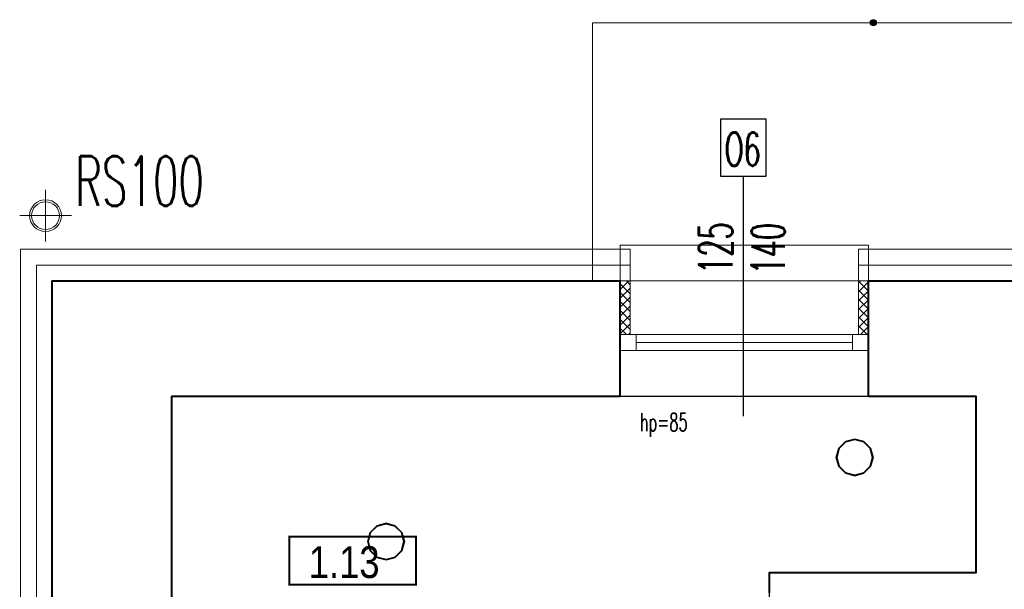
# Model space of a CAD drawing. Header units: millimetres. Extents: x -2616 to 3840, y -7331 to 10340.
# Tile 19 of 22: x 816 to 1312, y 9845 to 10132. Entities that reach past the tile are written whole.
import ezdxf

# ---------------------------------------------------------------- set-up
doc = ezdxf.new("R2010")
doc.units = ezdxf.units.MM
for name, color, linetype, lineweight in [('#Warnice UG$0$0A_KONSTR', 8, 'Continuous', 40), ('#Warnice UG$0$0A_OCIEPLENIE', 8, 'Continuous', 0), ('#Warnice UG$0$0A_OPISY POM', 8, 'Continuous', 9), ('#Warnice UG$0$0A_POMOCNICZE', 8, 'Continuous', 9), ('#Warnice UG$0$0A_STOLARKA', 8, 'Continuous', 9), ('#Warnice UG$0$A_WIDOK', 8, 'Continuous', 15)]:
    doc.layers.add(name, color=color, linetype=linetype, lineweight=lineweight)
for name, color, linetype in [('#Warnice UG$0$0A_OPISY OKIEN', 8, 'Continuous'), ('#Warnice UG$0$Opisy', 8, 'Continuous'), ('DLX_BLD2_LUM', 5, 'Continuous'), ('PODKŁAD', 8, 'Continuous')]:
    doc.layers.add(name, color=color, linetype=linetype)
doc.styles.add('#Warnice UG$0$1', font='simplex.shx', dxfattribs={"width": 0.6})
doc.styles.add('#Warnice UG$0$m1_romans', font='romans.shx', dxfattribs={"width": 0.8})

# ---------------------------------------------------------------- blocks, each defined once
blk = doc.blocks.new('#Warnice UG')
at = {"layer": '#Warnice UG$0$0A_OCIEPLENIE', "transparency": 33554687}
h = blk.add_hatch(dxfattribs=at)
h.set_pattern_fill('ANSI37', color=256)
h.paths.add_polyline_path([(12808.56, 16253.94), (12803.56, 16253.94), (12803.56, 16226.94), (12808.56, 16226.94)])
h.paths.add_polyline_path([(12688.56, 16253.94), (12683.56, 16253.94), (12683.56, 16226.94), (12688.56, 16226.94)])
at = {"layer": '#Warnice UG$0$0A_OPISY OKIEN', "transparency": 33554687}
h = blk.add_hatch(color=256, dxfattribs=at)
h.dxf.hatch_style = 1
h.paths.add_polyline_path([(12809.49, 16383.94, -1), (12812.48, 16383.94, -1)])
at = {"layer": '#Warnice UG$0$0A_KONSTR'}
for points in [[(12397.56, 16000.94), (12397.56, 16253.94), (12683.56, 16253.94)], [(12683.56, 16195.94), (12683.56, 16253.94)], [(12808.56, 16195.94), (12808.56, 16253.94)], [(12808.56, 16253.94), (12955.56, 16253.94)], [(12457.56, 16195.94), (12683.56, 16195.94)], [(12457.56, 16195.94), (12457.56, 16017.94)], [(12808.56, 16195.94), (12862.56, 16195.94), (12862.56, 16106.94), (12758.56, 16106.94), (12758.56, 16096.94)]]:
    blk.add_lwpolyline(points, dxfattribs=at)
at = {"layer": '#Warnice UG$0$0A_OCIEPLENIE'}
for points in [[(12397.56, 16000.94), (12397.56, 15995.94), (12381.56, 15995.94), (12381.56, 16269.94), (12688.56, 16269.94), (12688.56, 16253.94), (12683.56, 16253.94)], [(12808.56, 16253.94), (12803.56, 16253.94), (12803.56, 16269.94), (12955.56, 16269.94), (12960.56, 16269.94), (12960.56, 16253.94), (12955.56, 16253.94)], [(12688.56, 16253.94), (12688.56, 16226.94)], [(12803.56, 16253.94), (12803.56, 16226.94)]]:
    blk.add_lwpolyline(points, dxfattribs=at)
at = {"layer": '#Warnice UG$0$0A_OCIEPLENIE', "ltscale": 0.75}
for points in [[(12389.56, 15995.94), (12389.56, 16261.94), (12688.56, 16261.94)], [(12803.56, 16261.94), (12960.56, 16261.94)]]:
    blk.add_lwpolyline(points, dxfattribs=at)
at = {"layer": '#Warnice UG$0$0A_OPISY OKIEN'}
blk.add_circle((12810.99, 16383.94), 1.5, dxfattribs=at)
at = {"layer": '#Warnice UG$0$0A_OPISY POM', "const_width": 1}
blk.add_lwpolyline([(12516.94, 16125.19), (12580.69, 16125.19), (12580.69, 16100.96), (12516.94, 16100.96)], close=True, dxfattribs=at)
at = {"layer": '#Warnice UG$0$0A_POMOCNICZE'}
for points in [[(12669.56, 16253.94), (12669.56, 16383.94), (13182.56, 16383.94), (13182.56, 16253.94)], [(12669.56, 16253.94), (13182.56, 16253.94)]]:
    blk.add_lwpolyline(points, dxfattribs=at)
at = {"layer": '#Warnice UG$0$0A_STOLARKA'}
for p, q in [((12683.56, 16226.94), (12808.56, 16226.94)), ((12691.56, 16222.94), (12800.56, 16222.94)), ((12683.56, 16218.94), (12808.56, 16218.94))]:
    blk.add_line(p, q, dxfattribs=at)
for points in [[(12808.56, 16271.94), (12683.56, 16271.94), (12683.56, 16195.94), (12808.56, 16195.94)], [(12691.56, 16218.94), (12691.56, 16226.94), (12683.56, 16226.94), (12683.56, 16218.94)], [(12808.56, 16218.94), (12808.56, 16226.94), (12800.56, 16226.94), (12800.56, 16218.94)]]:
    blk.add_lwpolyline(points, close=True, dxfattribs=at)
at = {"layer": '#Warnice UG$0$A_WIDOK', "ltscale": 10}
for points in [[(12394.15, 16273.8), (12394.15, 16299.8)], [(12407.15, 16286.8), (12381.15, 16286.8)]]:
    blk.add_lwpolyline(points, dxfattribs=at)
at = {"layer": '#Warnice UG$0$A_WIDOK'}
blk.add_circle((12394.15, 16286.8), 8, dxfattribs=at)
at = {"layer": '#Warnice UG$0$A_WIDOK', "ltscale": 10}
blk.add_circle((12394.15, 16286.8), 7, dxfattribs=at)
at = {"layer": '#Warnice UG$0$Opisy'}
blk.add_line((12745.56, 16185.81), (12745.56, 16306.56), dxfattribs=at)
blk.add_lwpolyline([(12734.27, 16306.56), (12734.27, 16335.46), (12756.85, 16335.46), (12756.85, 16306.56)], close=True, dxfattribs=at)
at = {"layer": 'Defpoints'}
blk.add_lwpolyline([(12457.56, 16195.94), (12862.56, 16195.94), (12862.56, 16106.94), (12758.56, 16106.94), (12758.56, 16017.94), (12457.56, 16017.94)], close=True, dxfattribs=at)
at = {"layer": '#Warnice UG$0$0A_OPISY POM', "insert": (12562.35, 16104.16), "char_height": 16, "width": 375.2999, "attachment_point": 9, "line_spacing_factor": 0.8, "style": '#Warnice UG$0$m1_romans'}
blk.add_mtext('\\pxt23;{\\fArial Narrow|b0|i0|c238|p34;\\W1;1.13}', dxfattribs=at)
at = {"layer": '#Warnice UG$0$A_WIDOK', "insert": (12441.48, 16304.16), "char_height": 25, "width": 158.6274, "attachment_point": 5, "rotation": 0, "style": '#Warnice UG$0$1'}
blk.add_mtext('RS100', dxfattribs=at)
at = {"layer": '#Warnice UG$0$Opisy', "insert": (12745.21, 16320.29), "char_height": 16.8, "width": 158.6274, "attachment_point": 5, "style": '#Warnice UG$0$1'}
blk.add_mtext('O6', dxfattribs=at)
at = {"layer": '#Warnice UG$0$Opisy', "char_height": 16.8, "width": 158.6274, "attachment_point": 5, "rotation": 90, "style": '#Warnice UG$0$1'}
for s, insert in [('125', (12731.58, 16270.45)), ('140', (12758, 16270.16))]:
    blk.add_mtext(s, dxfattribs=dict(at, insert=insert))
at = {"layer": '#Warnice UG$0$Opisy', "insert": (12638.19, 16181.37), "char_height": 9, "width": 158.6274, "attachment_point": 5, "line_spacing_factor": 0.7, "style": '#Warnice UG$0$1'}
blk.add_mtext('\\pxqr;hp=85', dxfattribs=at)

msp = doc.modelspace()

# ---------------------------------------------------------------- linework, layer by layer
at = {"layer": 'DLX_BLD2_LUM'}
for points in [[(1228.89, 9915.9, 0), (1227.65, 9911.27, 0)], [(1227.65, 9911.27, 0), (1228.89, 9915.9, 0)], [(1227.65, 9911.27, 0), (1228.89, 9915.9, 0)], [(1228.89, 9915.9, 0), (1227.65, 9911.27, 0)], [(1229.1, 9915.77, 0), (1227.9, 9911.27, 0)], [(1227.9, 9911.27, 0), (1229.1, 9915.77, 0)], [(1232.27, 9919.28, 0), (1228.89, 9915.9, 0)], [(1228.89, 9915.9, 0), (1232.27, 9919.28, 0)], [(1228.89, 9915.9, 0), (1232.27, 9919.28, 0)], [(1232.27, 9919.28, 0), (1228.89, 9915.9, 0)], [(1228.89, 9915.9, 0), (1228.89, 9915.9, 0)], [(1228.89, 9915.9, 0), (1228.89, 9915.9, 0)], [(1232.4, 9919.07, 0), (1229.1, 9915.77, 0)], [(1229.1, 9915.77, 0), (1232.4, 9919.07, 0)], [(1236.9, 9920.52, 0), (1232.27, 9919.28, 0)], [(1232.27, 9919.28, 0), (1236.9, 9920.52, 0)], [(1232.27, 9919.28, 0), (1236.9, 9920.52, 0)], [(1236.9, 9920.52, 0), (1232.27, 9919.28, 0)], [(1232.27, 9919.28, 0), (1232.27, 9919.28, 0)], [(1232.27, 9919.28, 0), (1232.27, 9919.28, 0)], [(1236.9, 9920.27, 0), (1232.4, 9919.07, 0)], [(1232.4, 9919.07, 0), (1236.9, 9920.27, 0)], [(1241.52, 9919.28, 0), (1236.9, 9920.52, 0)], [(1236.9, 9920.52, 0), (1236.9, 9920.52, 0)], [(1236.9, 9920.52, 0), (1241.52, 9919.28, 0)], [(1236.9, 9920.52, 0), (1236.9, 9920.52, 0)], [(1236.9, 9920.52, 0), (1241.52, 9919.28, 0)], [(1241.52, 9919.28, 0), (1236.9, 9920.52, 0)], [(1241.4, 9919.07, 0), (1236.9, 9920.27, 0)], [(1236.9, 9920.27, 0), (1241.4, 9919.07, 0)], [(1244.69, 9915.77, 0), (1241.4, 9919.07, 0)], [(1241.4, 9919.07, 0), (1244.69, 9915.77, 0)], [(1244.91, 9915.9, 0), (1241.52, 9919.28, 0)], [(1241.52, 9919.28, 0), (1241.52, 9919.28, 0)], [(1241.52, 9919.28, 0), (1244.91, 9915.9, 0)], [(1241.52, 9919.28, 0), (1241.52, 9919.28, 0)], [(1241.52, 9919.28, 0), (1244.91, 9915.9, 0)], [(1244.91, 9915.9, 0), (1241.52, 9919.28, 0)], [(1245.9, 9911.27, 0), (1244.69, 9915.77, 0)], [(1244.69, 9915.77, 0), (1245.9, 9911.27, 0)], [(1246.15, 9911.27, 0), (1244.91, 9915.9, 0)], [(1244.91, 9915.9, 0), (1244.91, 9915.9, 0)], [(1244.91, 9915.9, 0), (1246.15, 9911.27, 0)], [(1244.91, 9915.9, 0), (1244.91, 9915.9, 0)], [(1244.91, 9915.9, 0), (1246.15, 9911.27, 0)], [(1246.15, 9911.27, 0), (1244.91, 9915.9, 0)], [(1227.65, 9911.27, 0), (1227.65, 9911.27, 0)], [(1227.65, 9911.27, 0), (1228.89, 9906.65, 0)], [(1228.89, 9906.65, 0), (1227.65, 9911.27, 0)], [(1227.65, 9911.27, 0), (1227.65, 9911.27, 0)], [(1228.89, 9906.65, 0), (1227.65, 9911.27, 0)], [(1227.65, 9911.27, 0), (1228.89, 9906.65, 0)], [(1227.9, 9911.27, 0), (1229.1, 9906.77, 0)], [(1229.1, 9906.77, 0), (1227.9, 9911.27, 0)], [(1244.69, 9906.77, 0), (1245.9, 9911.27, 0)], [(1245.9, 9911.27, 0), (1244.69, 9906.77, 0)], [(1244.91, 9906.65, 0), (1246.15, 9911.27, 0)], [(1246.15, 9911.27, 0), (1244.91, 9906.65, 0)], [(1246.15, 9911.27, 0), (1244.91, 9906.65, 0)], [(1244.91, 9906.65, 0), (1246.15, 9911.27, 0)], [(1246.15, 9911.27, 0), (1246.15, 9911.27, 0)], [(1246.15, 9911.27, 0), (1246.15, 9911.27, 0)], [(1228.89, 9906.65, 0), (1228.89, 9906.65, 0)], [(1228.89, 9906.65, 0), (1232.27, 9903.26, 0)], [(1232.27, 9903.26, 0), (1228.89, 9906.65, 0)], [(1228.89, 9906.65, 0), (1228.89, 9906.65, 0)], [(1232.27, 9903.26, 0), (1228.89, 9906.65, 0)], [(1228.89, 9906.65, 0), (1232.27, 9903.26, 0)], [(1229.1, 9906.77, 0), (1232.4, 9903.48, 0)], [(1232.4, 9903.48, 0), (1229.1, 9906.77, 0)], [(1241.4, 9903.48, 0), (1244.69, 9906.77, 0)], [(1244.69, 9906.77, 0), (1241.4, 9903.48, 0)], [(1241.52, 9903.26, 0), (1244.91, 9906.65, 0)], [(1244.91, 9906.65, 0), (1241.52, 9903.26, 0)], [(1244.91, 9906.65, 0), (1241.52, 9903.26, 0)], [(1241.52, 9903.26, 0), (1244.91, 9906.65, 0)], [(1244.91, 9906.65, 0), (1244.91, 9906.65, 0)], [(1244.91, 9906.65, 0), (1244.91, 9906.65, 0)], [(1232.27, 9903.26, 0), (1232.27, 9903.26, 0)], [(1232.27, 9903.26, 0), (1236.9, 9902.02, 0)], [(1236.9, 9902.02, 0), (1232.27, 9903.26, 0)], [(1232.27, 9903.26, 0), (1232.27, 9903.26, 0)], [(1236.9, 9902.02, 0), (1232.27, 9903.26, 0)], [(1232.27, 9903.26, 0), (1236.9, 9902.02, 0)], [(1232.4, 9903.48, 0), (1236.9, 9902.27, 0)], [(1236.9, 9902.27, 0), (1232.4, 9903.48, 0)], [(1236.9, 9902.27, 0), (1241.4, 9903.48, 0)], [(1241.4, 9903.48, 0), (1236.9, 9902.27, 0)], [(1236.9, 9902.02, 0), (1241.52, 9903.26, 0)], [(1241.52, 9903.26, 0), (1236.9, 9902.02, 0)], [(1241.52, 9903.26, 0), (1236.9, 9902.02, 0)], [(1236.9, 9902.02, 0), (1241.52, 9903.26, 0)], [(1236.9, 9902.02, 0), (1236.9, 9902.02, 0)], [(1236.9, 9902.02, 0), (1236.9, 9902.02, 0)], [(1241.52, 9903.26, 0), (1241.52, 9903.26, 0)], [(1241.52, 9903.26, 0), (1241.52, 9903.26, 0)], [(996.31, 9876.89, 0), (992.92, 9873.5, 0)], [(992.92, 9873.5, 0), (996.31, 9876.89, 0)], [(992.92, 9873.5, 0), (996.31, 9876.89, 0)], [(996.31, 9876.89, 0), (992.92, 9873.5, 0)], [(996.43, 9876.67, 0), (993.14, 9873.38, 0)], [(993.14, 9873.38, 0), (996.43, 9876.67, 0)], [(1000.93, 9878.13, 0), (996.31, 9876.89, 0)], [(996.31, 9876.89, 0), (1000.93, 9878.13, 0)], [(996.31, 9876.89, 0), (1000.93, 9878.13, 0)], [(1000.93, 9878.13, 0), (996.31, 9876.89, 0)], [(996.31, 9876.89, 0), (996.31, 9876.89, 0)], [(996.31, 9876.89, 0), (996.31, 9876.89, 0)], [(1000.93, 9877.88, 0), (996.43, 9876.67, 0)], [(996.43, 9876.67, 0), (1000.93, 9877.88, 0)], [(1005.56, 9876.89, 0), (1000.93, 9878.13, 0)], [(1000.93, 9878.13, 0), (1000.93, 9878.13, 0)], [(1000.93, 9878.13, 0), (1005.56, 9876.89, 0)], [(1000.93, 9878.13, 0), (1000.93, 9878.13, 0)], [(1000.93, 9878.13, 0), (1005.56, 9876.89, 0)], [(1005.56, 9876.89, 0), (1000.93, 9878.13, 0)], [(1005.43, 9876.67, 0), (1000.93, 9877.88, 0)], [(1000.93, 9877.88, 0), (1005.43, 9876.67, 0)], [(1008.73, 9873.38, 0), (1005.43, 9876.67, 0)], [(1005.43, 9876.67, 0), (1008.73, 9873.38, 0)], [(1008.94, 9873.5, 0), (1005.56, 9876.89, 0)], [(1005.56, 9876.89, 0), (1005.56, 9876.89, 0)], [(1005.56, 9876.89, 0), (1008.94, 9873.5, 0)], [(1005.56, 9876.89, 0), (1005.56, 9876.89, 0)], [(1005.56, 9876.89, 0), (1008.94, 9873.5, 0)], [(1008.94, 9873.5, 0), (1005.56, 9876.89, 0)], [(992.92, 9873.5, 0), (991.68, 9868.88, 0)], [(991.68, 9868.88, 0), (992.92, 9873.5, 0)], [(991.68, 9868.88, 0), (992.92, 9873.5, 0)], [(992.92, 9873.5, 0), (991.68, 9868.88, 0)], [(993.14, 9873.38, 0), (991.93, 9868.88, 0)], [(991.93, 9868.88, 0), (993.14, 9873.38, 0)], [(992.92, 9873.5, 0), (992.92, 9873.5, 0)], [(992.92, 9873.5, 0), (992.92, 9873.5, 0)], [(1009.93, 9868.88, 0), (1008.73, 9873.38, 0)], [(1008.73, 9873.38, 0), (1009.93, 9868.88, 0)], [(1010.18, 9868.88, 0), (1008.94, 9873.5, 0)], [(1008.94, 9873.5, 0), (1008.94, 9873.5, 0)], [(1008.94, 9873.5, 0), (1010.18, 9868.88, 0)], [(1008.94, 9873.5, 0), (1008.94, 9873.5, 0)], [(1008.94, 9873.5, 0), (1010.18, 9868.88, 0)], [(1010.18, 9868.88, 0), (1008.94, 9873.5, 0)], [(991.68, 9868.88, 0), (991.68, 9868.88, 0)], [(991.68, 9868.88, 0), (992.92, 9864.25, 0)], [(992.92, 9864.25, 0), (991.68, 9868.88, 0)], [(991.68, 9868.88, 0), (991.68, 9868.88, 0)], [(992.92, 9864.25, 0), (991.68, 9868.88, 0)], [(991.68, 9868.88, 0), (992.92, 9864.25, 0)], [(991.93, 9868.88, 0), (993.14, 9864.38, 0)], [(993.14, 9864.38, 0), (991.93, 9868.88, 0)], [(1008.73, 9864.38, 0), (1009.93, 9868.88, 0)], [(1009.93, 9868.88, 0), (1008.73, 9864.38, 0)], [(1008.94, 9864.25, 0), (1010.18, 9868.88, 0)], [(1010.18, 9868.88, 0), (1008.94, 9864.25, 0)], [(1010.18, 9868.88, 0), (1008.94, 9864.25, 0)], [(1008.94, 9864.25, 0), (1010.18, 9868.88, 0)], [(1010.18, 9868.88, 0), (1010.18, 9868.88, 0)], [(1010.18, 9868.88, 0), (1010.18, 9868.88, 0)], [(992.92, 9864.25, 0), (992.92, 9864.25, 0)], [(992.92, 9864.25, 0), (996.31, 9860.87, 0)], [(996.31, 9860.87, 0), (992.92, 9864.25, 0)], [(992.92, 9864.25, 0), (992.92, 9864.25, 0)], [(996.31, 9860.87, 0), (992.92, 9864.25, 0)], [(992.92, 9864.25, 0), (996.31, 9860.87, 0)], [(993.14, 9864.38, 0), (996.43, 9861.09, 0)], [(996.43, 9861.09, 0), (993.14, 9864.38, 0)], [(1005.43, 9861.09, 0), (1008.73, 9864.38, 0)], [(1008.73, 9864.38, 0), (1005.43, 9861.09, 0)], [(1005.56, 9860.87, 0), (1008.94, 9864.25, 0)], [(1008.94, 9864.25, 0), (1005.56, 9860.87, 0)], [(1008.94, 9864.25, 0), (1005.56, 9860.87, 0)], [(1005.56, 9860.87, 0), (1008.94, 9864.25, 0)], [(1008.94, 9864.25, 0), (1008.94, 9864.25, 0)], [(1008.94, 9864.25, 0), (1008.94, 9864.25, 0)], [(996.31, 9860.87, 0), (996.31, 9860.87, 0)], [(996.31, 9860.87, 0), (1000.93, 9859.63, 0)], [(1000.93, 9859.63, 0), (996.31, 9860.87, 0)], [(996.31, 9860.87, 0), (996.31, 9860.87, 0)], [(1000.93, 9859.63, 0), (996.31, 9860.87, 0)], [(996.31, 9860.87, 0), (1000.93, 9859.63, 0)], [(996.43, 9861.09, 0), (1000.93, 9859.88, 0)], [(1000.93, 9859.88, 0), (996.43, 9861.09, 0)], [(1000.93, 9859.88, 0), (1005.43, 9861.09, 0)], [(1005.43, 9861.09, 0), (1000.93, 9859.88, 0)], [(1000.93, 9859.63, 0), (1005.56, 9860.87, 0)], [(1005.56, 9860.87, 0), (1000.93, 9859.63, 0)], [(1005.56, 9860.87, 0), (1000.93, 9859.63, 0)], [(1000.93, 9859.63, 0), (1005.56, 9860.87, 0)], [(1000.93, 9859.63, 0), (1000.93, 9859.63, 0)], [(1000.93, 9859.63, 0), (1000.93, 9859.63, 0)], [(1005.56, 9860.87, 0), (1005.56, 9860.87, 0)], [(1005.56, 9860.87, 0), (1005.56, 9860.87, 0)]]:
    msp.add_polyline3d(points, dxfattribs=at)

# ---------------------------------------------------------------- block references
at = {"layer": 'PODKŁAD'}
msp.add_blockref('#Warnice UG', (-11564.68, -6253.84), dxfattribs=at)

doc.saveas('drawing.dxf')
